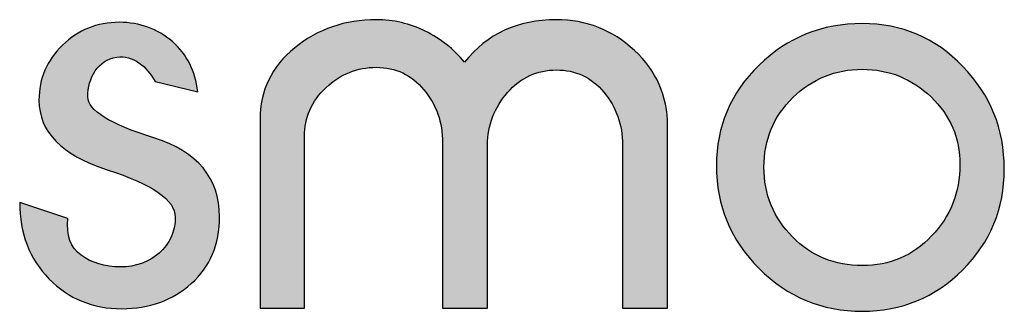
# Model space of a CAD drawing. Header units: millimetres. Extents: x -125 to 300, y 6 to 90.
# Tile 61 of 132: x 141.027 to 141.952, y 22.973 to 23.246. Entities that reach past the tile are written whole.
import ezdxf

# ---------------------------------------------------------------- set-up
doc = ezdxf.new("R2010")
doc.units = ezdxf.units.MM
doc.layers.get('0').update_dxf_attribs({"lineweight": 0})
doc.layers.add('Plano5', color=1, linetype='Continuous')

# ---------------------------------------------------------------- blocks, each defined once
blk = doc.blocks.new('JMULLER')
at = {"layer": 'Plano5', "linetype": 'Continuous', "lineweight": 0}
h = blk.add_hatch(color=7, dxfattribs=at)
h.dxf.hatch_style = 1
edge = h.paths.add_edge_path()
edge.add_spline(control_points=[(141.4151, -14.5395), (141.4151, -14.5395), (141.4151, -14.5395), (141.4151, -14.5395), (141.4151, -14.5395), (141.3861, -14.5395), (141.3614, -14.5494), (141.341, -14.5692)], knot_values=[0.818182, 0.818182, 0.818182, 0.818182, 0.84091, 0.84091, 0.84091, 0.84101, 0.863637, 0.863637, 0.863637, 0.863637], degree=3, periodic=0)
edge.add_spline(control_points=[(141.341, -14.5692), (141.341, -14.5692), (141.341, -14.5692), (141.341, -14.5692), (141.341, -14.5692), (141.3207, -14.589), (141.3105, -14.6128), (141.3105, -14.6407)], knot_values=[0.772728, 0.772728, 0.772728, 0.772728, 0.795455, 0.795455, 0.795455, 0.795555, 0.818182, 0.818182, 0.818182, 0.818182], degree=3, periodic=0)
edge.add_spline(control_points=[(141.3105, -14.6407), (141.3105, -14.6407), (141.3105, -14.6407), (141.3105, -14.6407), (141.3105, -14.6407), (141.3105, -14.682), (141.3401, -14.7121), (141.3992, -14.7311)], knot_values=[0.727273, 0.727273, 0.727273, 0.727273, 0.750001, 0.750001, 0.750001, 0.750101, 0.772728, 0.772728, 0.772728, 0.772728], degree=3, periodic=0)
edge.add_spline(control_points=[(141.3992, -14.7311), (141.3992, -14.7311), (141.3992, -14.7311), (141.3992, -14.7311), (141.3992, -14.7311), (141.4584, -14.7501), (141.488, -14.7707), (141.488, -14.793)], knot_values=[0.681819, 0.681819, 0.681819, 0.681819, 0.704546, 0.704546, 0.704546, 0.704646, 0.727273, 0.727273, 0.727273, 0.727273], degree=3, periodic=0)
edge.add_spline(control_points=[(141.488, -14.793), (141.488, -14.793), (141.488, -14.793), (141.488, -14.793), (141.488, -14.793), (141.488, -14.812), (141.481, -14.8275), (141.467, -14.8395)], knot_values=[0.636364, 0.636364, 0.636364, 0.636364, 0.659092, 0.659092, 0.659092, 0.659192, 0.681819, 0.681819, 0.681819, 0.681819], degree=3, periodic=0)
edge.add_spline(control_points=[(141.467, -14.8395), (141.467, -14.8395), (141.467, -14.8395), (141.467, -14.8395), (141.467, -14.8395), (141.4531, -14.8515), (141.4363, -14.8575), (141.4168, -14.8575)], knot_values=[0.59091, 0.59091, 0.59091, 0.59091, 0.613637, 0.613637, 0.613637, 0.613737, 0.636364, 0.636364, 0.636364, 0.636364], degree=3, periodic=0)
edge.add_spline(control_points=[(141.4168, -14.8575), (141.4168, -14.8575), (141.4168, -14.8575), (141.4168, -14.8575), (141.4168, -14.8575), (141.3962, -14.8575), (141.379, -14.8524), (141.3653, -14.8424)], knot_values=[0.545455, 0.545455, 0.545455, 0.545455, 0.568183, 0.568183, 0.568183, 0.568283, 0.59091, 0.59091, 0.59091, 0.59091], degree=3, periodic=0)
edge.add_spline(control_points=[(141.3653, -14.8424), (141.3653, -14.8424), (141.3653, -14.8424), (141.3653, -14.8424), (141.3653, -14.8424), (141.3516, -14.8324), (141.3459, -14.8165), (141.3482, -14.7947)], knot_values=[0.5, 0.5, 0.5, 0.5, 0.522728, 0.522728, 0.522728, 0.522828, 0.545455, 0.545455, 0.545455, 0.545455], degree=3, periodic=0)
edge.add_spline(control_points=[(141.3482, -14.7947), (141.3482, -14.7947), (141.3482, -14.7947), (141.3482, -14.7947), (141.3482, -14.7947), (141.3482, -14.7947), (141.2854, -14.7738), (141.2854, -14.7738), (141.2854, -14.7738), (141.2854, -14.814), (141.2981, -14.847), (141.3235, -14.873)], knot_values=[0.409091, 0.409091, 0.409091, 0.409091, 0.431819, 0.431819, 0.431819, 0.431919, 0.454546, 0.454546, 0.454546, 0.454646, 0.5, 0.5, 0.5, 0.5], degree=3, periodic=0)
edge.add_spline(control_points=[(141.3235, -14.873), (141.3235, -14.873), (141.3235, -14.873), (141.3235, -14.873), (141.3235, -14.873), (141.3489, -14.8989), (141.3805, -14.9119), (141.4185, -14.9119)], knot_values=[0.363637, 0.363637, 0.363637, 0.363637, 0.386364, 0.386364, 0.386364, 0.386464, 0.409091, 0.409091, 0.409091, 0.409091], degree=3, periodic=0)
edge.add_spline(control_points=[(141.4185, -14.9119), (141.4185, -14.9119), (141.4185, -14.9119), (141.4185, -14.9119), (141.4185, -14.9119), (141.4542, -14.9119), (141.4843, -14.901), (141.5089, -14.8792)], knot_values=[0.318182, 0.318182, 0.318182, 0.318182, 0.34091, 0.34091, 0.34091, 0.34101, 0.363637, 0.363637, 0.363637, 0.363637], degree=3, periodic=0)
edge.add_spline(control_points=[(141.5089, -14.8792), (141.5089, -14.8792), (141.5089, -14.8792), (141.5089, -14.8792), (141.5089, -14.8792), (141.5334, -14.8575), (141.5457, -14.8285), (141.5457, -14.7922)], knot_values=[0.272728, 0.272728, 0.272728, 0.272728, 0.295455, 0.295455, 0.295455, 0.295555, 0.318182, 0.318182, 0.318182, 0.318182], degree=3, periodic=0)
edge.add_spline(control_points=[(141.5457, -14.7922), (141.5457, -14.7922), (141.5457, -14.7922), (141.5457, -14.7922), (141.5457, -14.7922), (141.5457, -14.742), (141.5171, -14.7078), (141.4599, -14.6897)], knot_values=[0.227273, 0.227273, 0.227273, 0.227273, 0.250001, 0.250001, 0.250001, 0.250101, 0.272728, 0.272728, 0.272728, 0.272728], degree=3, periodic=0)
edge.add_spline(control_points=[(141.4599, -14.6897), (141.4599, -14.6897), (141.4599, -14.6897), (141.4599, -14.6897), (141.4599, -14.6897), (141.4027, -14.6715), (141.3741, -14.6538), (141.3741, -14.6365)], knot_values=[0.181819, 0.181819, 0.181819, 0.181819, 0.204546, 0.204546, 0.204546, 0.204646, 0.227273, 0.227273, 0.227273, 0.227273], degree=3, periodic=0)
edge.add_spline(control_points=[(141.3741, -14.6365), (141.3741, -14.6365), (141.3741, -14.6365), (141.3741, -14.6365), (141.3741, -14.6365), (141.3741, -14.6237), (141.3773, -14.6124), (141.3837, -14.6026)], knot_values=[0.136364, 0.136364, 0.136364, 0.136364, 0.159092, 0.159092, 0.159092, 0.159192, 0.181819, 0.181819, 0.181819, 0.181819], degree=3, periodic=0)
edge.add_spline(control_points=[(141.3837, -14.6026), (141.3837, -14.6026), (141.3837, -14.6026), (141.3837, -14.6026), (141.3837, -14.6026), (141.3902, -14.5929), (141.3995, -14.5869), (141.4118, -14.5847)], knot_values=[0.09091, 0.09091, 0.09091, 0.09091, 0.113637, 0.113637, 0.113637, 0.113737, 0.136364, 0.136364, 0.136364, 0.136364], degree=3, periodic=0)
edge.add_spline(control_points=[(141.4118, -14.5847), (141.4118, -14.5847), (141.4118, -14.5847), (141.4118, -14.5847), (141.4118, -14.5847), (141.4224, -14.5835), (141.432, -14.586), (141.4407, -14.5922)], knot_values=[0.045455, 0.045455, 0.045455, 0.045455, 0.068183, 0.068183, 0.068183, 0.068283, 0.09091, 0.09091, 0.09091, 0.09091], degree=3, periodic=0)
edge.add_spline(control_points=[(141.4407, -14.5922), (141.4407, -14.5922), (141.4407, -14.5922), (141.4407, -14.5922), (141.4407, -14.5922), (141.4493, -14.5983), (141.4564, -14.6064), (141.462, -14.6165)], knot_values=[0, 0, 0, 0, 0.022728, 0.022728, 0.022728, 0.022828, 0.045455, 0.045455, 0.045455, 0.045455], degree=3, periodic=0)
edge.add_spline(control_points=[(141.462, -14.6165), (141.462, -14.6165), (141.5173, -14.6298), (141.5173, -14.6298), (141.5173, -14.6298), (141.5145, -14.6031), (141.5034, -14.5813), (141.4842, -14.5646)], knot_values=[0.909091, 0.909091, 0.909091, 0.909091, 0.954546, 0.954546, 0.954546, 0.954646, 1, 1, 1, 1], degree=3, periodic=0)
edge.add_spline(control_points=[(141.4842, -14.5646), (141.4842, -14.5646), (141.4842, -14.5646), (141.4842, -14.5646), (141.4842, -14.5646), (141.4649, -14.5478), (141.4419, -14.5395), (141.4151, -14.5395)], knot_values=[0.863637, 0.863637, 0.863637, 0.863637, 0.886364, 0.886364, 0.886364, 0.886464, 0.909091, 0.909091, 0.909091, 0.909091], degree=3, periodic=0)
h = blk.add_hatch(color=7, dxfattribs=at)
h.dxf.hatch_style = 1
edge = h.paths.add_edge_path()
edge.add_spline(control_points=[(141.6843, -14.6245), (141.6843, -14.6245), (141.6843, -14.6245), (141.6843, -14.6245), (141.6843, -14.6245), (141.703, -14.6068), (141.7249, -14.598), (141.75, -14.598)], knot_values=[0.708334, 0.708334, 0.708334, 0.708334, 0.729167, 0.729167, 0.729167, 0.729267, 0.75, 0.75, 0.75, 0.75], degree=3, periodic=0)
edge.add_spline(control_points=[(141.75, -14.598), (141.75, -14.598), (141.75, -14.598), (141.75, -14.598), (141.75, -14.598), (141.7751, -14.598), (141.7957, -14.6078), (141.8119, -14.6272)], knot_values=[0.666667, 0.666667, 0.666667, 0.666667, 0.687501, 0.687501, 0.687501, 0.687601, 0.708334, 0.708334, 0.708334, 0.708334], degree=3, periodic=0)
edge.add_spline(control_points=[(141.8119, -14.6272), (141.8119, -14.6272), (141.8119, -14.6272), (141.8119, -14.6272), (141.8119, -14.6272), (141.8281, -14.6466), (141.8362, -14.6695), (141.8362, -14.696)], knot_values=[0.625, 0.625, 0.625, 0.625, 0.645834, 0.645834, 0.645834, 0.645934, 0.666667, 0.666667, 0.666667, 0.666667], degree=3, periodic=0)
edge.add_spline(control_points=[(141.8362, -14.696), (141.8362, -14.696), (141.8362, -14.696), (141.8362, -14.696), (141.8362, -14.696), (141.8362, -14.696), (141.8362, -14.911), (141.8362, -14.911), (141.8362, -14.911), (141.8362, -14.911), (141.8362, -14.911), (141.8362, -14.911)], knot_values=[0.583333, 0.583333, 0.583333, 0.583333, 0.604167, 0.604167, 0.604167, 0.604267, 0.604367, 0.604467, 0.604567, 0.604667, 0.625, 0.625, 0.625, 0.625], degree=3, periodic=0)
edge.add_spline(control_points=[(141.8362, -14.911), (141.8362, -14.911), (141.8948, -14.911), (141.8948, -14.911), (141.8948, -14.911), (141.8948, -14.911), (141.8948, -14.911), (141.8948, -14.911)], knot_values=[0.541666, 0.541666, 0.541666, 0.541666, 0.5625, 0.5625, 0.5625, 0.5626, 0.583333, 0.583333, 0.583333, 0.583333], degree=3, periodic=0)
edge.add_spline(control_points=[(141.8948, -14.911), (141.8948, -14.911), (141.8948, -14.699), (141.8948, -14.699)], knot_values=[0.5, 0.5, 0.5, 0.5, 0.541666, 0.541666, 0.541666, 0.541666], degree=3, periodic=0)
edge.add_spline(control_points=[(141.8948, -14.699), (141.8948, -14.699), (141.8948, -14.699), (141.8948, -14.699), (141.8948, -14.699), (141.8948, -14.6732), (141.9035, -14.6505), (141.9208, -14.6308)], knot_values=[0.458334, 0.458334, 0.458334, 0.458334, 0.479167, 0.479167, 0.479167, 0.479267, 0.5, 0.5, 0.5, 0.5], degree=3, periodic=0)
edge.add_spline(control_points=[(141.9208, -14.6308), (141.9208, -14.6308), (141.9208, -14.6308), (141.9208, -14.6308), (141.9208, -14.6308), (141.9381, -14.6112), (141.9593, -14.6014), (141.9844, -14.6014)], knot_values=[0.416667, 0.416667, 0.416667, 0.416667, 0.437501, 0.437501, 0.437501, 0.437601, 0.458334, 0.458334, 0.458334, 0.458334], degree=3, periodic=0)
edge.add_spline(control_points=[(141.9844, -14.6014), (141.9844, -14.6014), (141.9844, -14.6014), (141.9844, -14.6014), (141.9844, -14.6014), (142.0095, -14.6014), (142.0301, -14.611), (142.0463, -14.6304)], knot_values=[0.375, 0.375, 0.375, 0.375, 0.395834, 0.395834, 0.395834, 0.395934, 0.416667, 0.416667, 0.416667, 0.416667], degree=3, periodic=0)
edge.add_spline(control_points=[(142.0463, -14.6304), (142.0463, -14.6304), (142.0463, -14.6304), (142.0463, -14.6304), (142.0463, -14.6304), (142.0625, -14.6498), (142.0706, -14.6727), (142.0706, -14.699)], knot_values=[0.333334, 0.333334, 0.333334, 0.333334, 0.354167, 0.354167, 0.354167, 0.354267, 0.375, 0.375, 0.375, 0.375], degree=3, periodic=0)
edge.add_spline(control_points=[(142.0706, -14.699), (142.0706, -14.699), (142.0706, -14.699), (142.0706, -14.699), (142.0706, -14.699), (142.0706, -14.699), (142.0706, -14.911), (142.0706, -14.911), (142.0706, -14.911), (142.0706, -14.911), (142.0706, -14.911), (142.0706, -14.911)], knot_values=[0.291666, 0.291666, 0.291666, 0.291666, 0.3125, 0.3125, 0.3125, 0.3126, 0.3127, 0.3128, 0.3129, 0.313, 0.333334, 0.333334, 0.333334, 0.333334], degree=3, periodic=0)
edge.add_spline(control_points=[(142.0706, -14.911), (142.0706, -14.911), (142.1292, -14.911), (142.1292, -14.911), (142.1292, -14.911), (142.1292, -14.911), (142.1292, -14.911), (142.1292, -14.911)], knot_values=[0.25, 0.25, 0.25, 0.25, 0.270833, 0.270833, 0.270833, 0.270933, 0.291666, 0.291666, 0.291666, 0.291666], degree=3, periodic=0)
edge.add_spline(control_points=[(142.1292, -14.911), (142.1292, -14.911), (142.1292, -14.6739), (142.1292, -14.6739)], knot_values=[0.208334, 0.208334, 0.208334, 0.208334, 0.25, 0.25, 0.25, 0.25], degree=3, periodic=0)
edge.add_spline(control_points=[(142.1292, -14.6739), (142.1292, -14.6739), (142.1292, -14.6739), (142.1292, -14.6739), (142.1292, -14.6739), (142.1292, -14.6353), (142.1148, -14.6026), (142.0861, -14.576)], knot_values=[0.166667, 0.166667, 0.166667, 0.166667, 0.187501, 0.187501, 0.187501, 0.187601, 0.208334, 0.208334, 0.208334, 0.208334], degree=3, periodic=0)
edge.add_spline(control_points=[(142.0861, -14.576), (142.0861, -14.576), (142.0861, -14.576), (142.0861, -14.576), (142.0861, -14.576), (142.0573, -14.5494), (142.0234, -14.5361), (141.9844, -14.5361)], knot_values=[0.125, 0.125, 0.125, 0.125, 0.145834, 0.145834, 0.145834, 0.145934, 0.166667, 0.166667, 0.166667, 0.166667], degree=3, periodic=0)
edge.add_spline(control_points=[(141.9844, -14.5361), (141.9844, -14.5361), (141.9844, -14.5361), (141.9844, -14.5361), (141.9844, -14.5361), (141.9341, -14.5361), (141.8942, -14.5545), (141.8647, -14.5913)], knot_values=[0.083334, 0.083334, 0.083334, 0.083334, 0.104167, 0.104167, 0.104167, 0.104267, 0.125, 0.125, 0.125, 0.125], degree=3, periodic=0)
edge.add_spline(control_points=[(141.8647, -14.5913), (141.8647, -14.5913), (141.8647, -14.5913), (141.8647, -14.5913), (141.8647, -14.5913), (141.8507, -14.5743), (141.8337, -14.5609), (141.8136, -14.551)], knot_values=[0.041667, 0.041667, 0.041667, 0.041667, 0.062501, 0.062501, 0.062501, 0.062601, 0.083334, 0.083334, 0.083334, 0.083334], degree=3, periodic=0)
edge.add_spline(control_points=[(141.8136, -14.551), (141.8136, -14.551), (141.8136, -14.551), (141.8136, -14.551), (141.8136, -14.551), (141.7935, -14.5411), (141.7723, -14.5361), (141.75, -14.5361)], knot_values=[0, 0, 0, 0, 0.020834, 0.020834, 0.020834, 0.020934, 0.041667, 0.041667, 0.041667, 0.041667], degree=3, periodic=0)
edge.add_spline(control_points=[(141.75, -14.5361), (141.7092, -14.5361), (141.6738, -14.5482), (141.6437, -14.5727), (141.6437, -14.5727), (141.6135, -14.5969), (141.5985, -14.628), (141.5985, -14.6661)], knot_values=[0.916667, 0.916667, 0.916667, 0.916667, 0.958334, 0.958334, 0.958334, 0.958434, 1, 1, 1, 1], degree=3, periodic=0)
edge.add_spline(control_points=[(141.5985, -14.6661), (141.5985, -14.6661), (141.5985, -14.6661), (141.5985, -14.6661), (141.5985, -14.6661), (141.5985, -14.6661), (141.5985, -14.911), (141.5985, -14.911), (141.5985, -14.911), (141.5985, -14.911), (141.5985, -14.911), (141.5985, -14.911)], knot_values=[0.875, 0.875, 0.875, 0.875, 0.895834, 0.895834, 0.895834, 0.895934, 0.896034, 0.896134, 0.896234, 0.896334, 0.916667, 0.916667, 0.916667, 0.916667], degree=3, periodic=0)
edge.add_spline(control_points=[(141.5985, -14.911), (141.5985, -14.911), (141.6562, -14.911), (141.6562, -14.911), (141.6562, -14.911), (141.6562, -14.911), (141.6562, -14.911), (141.6562, -14.911)], knot_values=[0.833333, 0.833333, 0.833333, 0.833333, 0.854166, 0.854166, 0.854166, 0.854266, 0.875, 0.875, 0.875, 0.875], degree=3, periodic=0)
edge.add_spline(control_points=[(141.6562, -14.911), (141.6562, -14.911), (141.6562, -14.6879), (141.6562, -14.6879)], knot_values=[0.791667, 0.791667, 0.791667, 0.791667, 0.833333, 0.833333, 0.833333, 0.833333], degree=3, periodic=0)
edge.add_spline(control_points=[(141.6562, -14.6879), (141.6562, -14.6879), (141.6562, -14.6879), (141.6562, -14.6879), (141.6562, -14.6879), (141.6562, -14.6632), (141.6656, -14.6421), (141.6843, -14.6245)], knot_values=[0.75, 0.75, 0.75, 0.75, 0.770834, 0.770834, 0.770834, 0.770934, 0.791667, 0.791667, 0.791667, 0.791667], degree=3, periodic=0)
h = blk.add_hatch(color=7, dxfattribs=at)
h.dxf.hatch_style = 1
edge = h.paths.add_edge_path()
edge.add_spline(control_points=[(142.3828, -14.5411), (142.3828, -14.5411), (142.3828, -14.5411), (142.3828, -14.5411), (142.3828, -14.5411), (142.3304, -14.5411), (142.2856, -14.5591), (142.2485, -14.5951)], knot_values=[0.125001, 0.125001, 0.125001, 0.125001, 0.187502, 0.187502, 0.187502, 0.187602, 0.250001, 0.250001, 0.250001, 0.250001], degree=3, periodic=0)
edge.add_spline(control_points=[(142.2485, -14.5951), (142.2485, -14.5951), (142.2485, -14.5951), (142.2485, -14.5951), (142.2485, -14.5951), (142.2114, -14.6311), (142.1928, -14.6748), (142.1928, -14.7261)], knot_values=[0, 0, 0, 0, 0.062501, 0.062501, 0.062501, 0.062601, 0.125001, 0.125001, 0.125001, 0.125001], degree=3, periodic=0)
edge.add_spline(control_points=[(142.1928, -14.7261), (142.1928, -14.778), (142.2114, -14.8225), (142.2485, -14.8596), (142.2485, -14.8596), (142.2856, -14.8967), (142.3304, -14.9152), (142.3828, -14.9152)], knot_values=[0.750001, 0.750001, 0.750001, 0.750001, 0.875001, 0.875001, 0.875001, 0.875101, 1, 1, 1, 1], degree=3, periodic=0)
edge.add_spline(control_points=[(142.3828, -14.9152), (142.3828, -14.9152), (142.3828, -14.9152), (142.3828, -14.9152), (142.3828, -14.9152), (142.4342, -14.9152), (142.4779, -14.8972), (142.5138, -14.8612)], knot_values=[0.625001, 0.625001, 0.625001, 0.625001, 0.687502, 0.687502, 0.687502, 0.687602, 0.750001, 0.750001, 0.750001, 0.750001], degree=3, periodic=0)
edge.add_spline(control_points=[(142.5138, -14.8612), (142.5138, -14.8612), (142.5138, -14.8612), (142.5138, -14.8612), (142.5138, -14.8612), (142.5498, -14.8253), (142.5678, -14.7816), (142.5678, -14.7303)], knot_values=[0.500001, 0.500001, 0.500001, 0.500001, 0.562502, 0.562502, 0.562502, 0.562602, 0.625001, 0.625001, 0.625001, 0.625001], degree=3, periodic=0)
edge.add_spline(control_points=[(142.5678, -14.7303), (142.5678, -14.7303), (142.5678, -14.7303), (142.5678, -14.7303), (142.5678, -14.7303), (142.5678, -14.6784), (142.5498, -14.6339), (142.5138, -14.5968)], knot_values=[0.375001, 0.375001, 0.375001, 0.375001, 0.437502, 0.437502, 0.437502, 0.437602, 0.500001, 0.500001, 0.500001, 0.500001], degree=3, periodic=0)
edge.add_spline(control_points=[(142.5138, -14.5968), (142.5138, -14.5968), (142.5138, -14.5968), (142.5138, -14.5968), (142.5138, -14.5968), (142.4779, -14.5597), (142.4342, -14.5411), (142.3828, -14.5411)], knot_values=[0.250001, 0.250001, 0.250001, 0.250001, 0.312502, 0.312502, 0.312502, 0.312602, 0.375001, 0.375001, 0.375001, 0.375001], degree=3, periodic=0)
edge = h.paths.add_edge_path(flags=16)
edge.add_spline(control_points=[(142.2924, -14.6374), (142.2924, -14.6374), (142.2924, -14.6374), (142.2924, -14.6374), (142.2924, -14.6374), (142.3175, -14.6128), (142.3477, -14.6006), (142.3828, -14.6006)], knot_values=[0, 0, 0, 0, 0.062501, 0.062501, 0.062501, 0.062601, 0.125001, 0.125001, 0.125001, 0.125001], degree=3, periodic=0)
edge.add_spline(control_points=[(142.3828, -14.6006), (142.4174, -14.6006), (142.4473, -14.6125), (142.4724, -14.6365), (142.4724, -14.6365), (142.4975, -14.6605), (142.5101, -14.6898), (142.5101, -14.7244)], knot_values=[0.750001, 0.750001, 0.750001, 0.750001, 0.875001, 0.875001, 0.875001, 0.875101, 1, 1, 1, 1], degree=3, periodic=0)
edge.add_spline(control_points=[(142.5101, -14.7244), (142.5101, -14.7244), (142.5101, -14.7244), (142.5101, -14.7244), (142.5101, -14.7244), (142.5101, -14.7607), (142.4978, -14.7916), (142.4732, -14.8173)], knot_values=[0.625001, 0.625001, 0.625001, 0.625001, 0.687502, 0.687502, 0.687502, 0.687602, 0.750001, 0.750001, 0.750001, 0.750001], degree=3, periodic=0)
edge.add_spline(control_points=[(142.4732, -14.8173), (142.4732, -14.8173), (142.4732, -14.8173), (142.4732, -14.8173), (142.4732, -14.8173), (142.4487, -14.843), (142.4186, -14.8558), (142.3828, -14.8558)], knot_values=[0.500001, 0.500001, 0.500001, 0.500001, 0.562502, 0.562502, 0.562502, 0.562602, 0.625001, 0.625001, 0.625001, 0.625001], degree=3, periodic=0)
edge.add_spline(control_points=[(142.3828, -14.8558), (142.3828, -14.8558), (142.3828, -14.8558), (142.3828, -14.8558), (142.3828, -14.8558), (142.3471, -14.8558), (142.3168, -14.8434), (142.292, -14.8186)], knot_values=[0.375001, 0.375001, 0.375001, 0.375001, 0.437502, 0.437502, 0.437502, 0.437602, 0.500001, 0.500001, 0.500001, 0.500001], degree=3, periodic=0)
edge.add_spline(control_points=[(142.292, -14.8186), (142.292, -14.8186), (142.292, -14.8186), (142.292, -14.8186), (142.292, -14.8186), (142.2672, -14.7937), (142.2548, -14.7635), (142.2548, -14.7278)], knot_values=[0.250001, 0.250001, 0.250001, 0.250001, 0.312502, 0.312502, 0.312502, 0.312602, 0.375001, 0.375001, 0.375001, 0.375001], degree=3, periodic=0)
edge.add_spline(control_points=[(142.2548, -14.7278), (142.2548, -14.7278), (142.2548, -14.7278), (142.2548, -14.7278), (142.2548, -14.7278), (142.2548, -14.6921), (142.2673, -14.6619), (142.2924, -14.6374)], knot_values=[0.125001, 0.125001, 0.125001, 0.125001, 0.187502, 0.187502, 0.187502, 0.187602, 0.250001, 0.250001, 0.250001, 0.250001], degree=3, periodic=0)
at = {"layer": 'Plano5', "color": 7}
for points, knots in [([(141.462, -14.6165), (141.4564, -14.6064), (141.4493, -14.5983), (141.4407, -14.5922), (141.4407, -14.5922), (141.432, -14.586), (141.4224, -14.5835), (141.4118, -14.5847), (141.4118, -14.5847), (141.3995, -14.5869), (141.3902, -14.5929), (141.3837, -14.6026), (141.3837, -14.6026), (141.3773, -14.6124), (141.3741, -14.6237), (141.3741, -14.6365), (141.3741, -14.6365), (141.3741, -14.6538), (141.4027, -14.6715), (141.4599, -14.6897), (141.4599, -14.6897), (141.5171, -14.7078), (141.5457, -14.742), (141.5457, -14.7922), (141.5457, -14.7922), (141.5457, -14.8285), (141.5334, -14.8575), (141.5089, -14.8792), (141.5089, -14.8792), (141.4843, -14.901), (141.4542, -14.9119), (141.4185, -14.9119), (141.4185, -14.9119), (141.3805, -14.9119), (141.3489, -14.8989), (141.3235, -14.873), (141.3235, -14.873), (141.2981, -14.847), (141.2854, -14.814), (141.2854, -14.7738), (141.2854, -14.7738), (141.2854, -14.7738), (141.3482, -14.7947), (141.3482, -14.7947), (141.3482, -14.7947), (141.3459, -14.8165), (141.3516, -14.8324), (141.3653, -14.8424), (141.3653, -14.8424), (141.379, -14.8524), (141.3962, -14.8575), (141.4168, -14.8575), (141.4168, -14.8575), (141.4363, -14.8575), (141.4531, -14.8515), (141.467, -14.8395), (141.467, -14.8395), (141.481, -14.8275), (141.488, -14.812), (141.488, -14.793), (141.488, -14.793), (141.488, -14.7707), (141.4584, -14.7501), (141.3992, -14.7311), (141.3992, -14.7311), (141.3401, -14.7121), (141.3105, -14.682), (141.3105, -14.6407), (141.3105, -14.6407), (141.3105, -14.6128), (141.3207, -14.589), (141.341, -14.5692), (141.341, -14.5692), (141.3614, -14.5494), (141.3861, -14.5395), (141.4151, -14.5395), (141.4151, -14.5395), (141.4419, -14.5395), (141.4649, -14.5478), (141.4842, -14.5646), (141.4842, -14.5646), (141.5034, -14.5813), (141.5145, -14.6031), (141.5173, -14.6298), (141.5173, -14.6298), (141.5173, -14.6298), (141.462, -14.6165), (141.462, -14.6165)], [0, 0, 0, 0, 0.045455, 0.045455, 0.045455, 0.045455, 0.090909, 0.090909, 0.090909, 0.090909, 0.136364, 0.136364, 0.136364, 0.136364, 0.181818, 0.181818, 0.181818, 0.181818, 0.227273, 0.227273, 0.227273, 0.227273, 0.272727, 0.272727, 0.272727, 0.272727, 0.318182, 0.318182, 0.318182, 0.318182, 0.363636, 0.363636, 0.363636, 0.363636, 0.409091, 0.409091, 0.409091, 0.409091, 0.454545, 0.454545, 0.454545, 0.454545, 0.5, 0.5, 0.5, 0.5, 0.545455, 0.545455, 0.545455, 0.545455, 0.590909, 0.590909, 0.590909, 0.590909, 0.636364, 0.636364, 0.636364, 0.636364, 0.681818, 0.681818, 0.681818, 0.681818, 0.727273, 0.727273, 0.727273, 0.727273, 0.772727, 0.772727, 0.772727, 0.772727, 0.818182, 0.818182, 0.818182, 0.818182, 0.863636, 0.863636, 0.863636, 0.863636, 0.909091, 0.909091, 0.909091, 0.909091, 0.954545, 0.954545, 0.954545, 0.954545, 1, 1, 1, 1]), ([(141.75, -14.5361), (141.7723, -14.5361), (141.7935, -14.5411), (141.8136, -14.551), (141.8136, -14.551), (141.8337, -14.5609), (141.8507, -14.5743), (141.8647, -14.5913), (141.8647, -14.5913), (141.8942, -14.5545), (141.9341, -14.5361), (141.9844, -14.5361), (141.9844, -14.5361), (142.0234, -14.5361), (142.0573, -14.5494), (142.0861, -14.576), (142.0861, -14.576), (142.1148, -14.6026), (142.1292, -14.6353), (142.1292, -14.6739), (142.1292, -14.6739), (142.1292, -14.6739), (142.1292, -14.911), (142.1292, -14.911), (142.1292, -14.911), (142.1292, -14.911), (142.0706, -14.911), (142.0706, -14.911), (142.0706, -14.911), (142.0706, -14.911), (142.0706, -14.699), (142.0706, -14.699), (142.0706, -14.699), (142.0706, -14.6727), (142.0625, -14.6498), (142.0463, -14.6304), (142.0463, -14.6304), (142.0301, -14.611), (142.0095, -14.6014), (141.9844, -14.6014), (141.9844, -14.6014), (141.9593, -14.6014), (141.9381, -14.6112), (141.9208, -14.6308), (141.9208, -14.6308), (141.9035, -14.6505), (141.8948, -14.6732), (141.8948, -14.699), (141.8948, -14.699), (141.8948, -14.699), (141.8948, -14.911), (141.8948, -14.911), (141.8948, -14.911), (141.8948, -14.911), (141.8362, -14.911), (141.8362, -14.911), (141.8362, -14.911), (141.8362, -14.911), (141.8362, -14.696), (141.8362, -14.696), (141.8362, -14.696), (141.8362, -14.6695), (141.8281, -14.6466), (141.8119, -14.6272), (141.8119, -14.6272), (141.7957, -14.6078), (141.7751, -14.598), (141.75, -14.598), (141.75, -14.598), (141.7249, -14.598), (141.703, -14.6068), (141.6843, -14.6245), (141.6843, -14.6245), (141.6656, -14.6421), (141.6562, -14.6632), (141.6562, -14.6879), (141.6562, -14.6879), (141.6562, -14.6879), (141.6562, -14.911), (141.6562, -14.911), (141.6562, -14.911), (141.6562, -14.911), (141.5985, -14.911), (141.5985, -14.911), (141.5985, -14.911), (141.5985, -14.911), (141.5985, -14.6661), (141.5985, -14.6661), (141.5985, -14.6661), (141.5985, -14.628), (141.6135, -14.5969), (141.6437, -14.5727), (141.6437, -14.5727), (141.6738, -14.5482), (141.7092, -14.5361), (141.75, -14.5361)], [0, 0, 0, 0, 0.041667, 0.041667, 0.041667, 0.041667, 0.083333, 0.083333, 0.083333, 0.083333, 0.125, 0.125, 0.125, 0.125, 0.166667, 0.166667, 0.166667, 0.166667, 0.208333, 0.208333, 0.208333, 0.208333, 0.25, 0.25, 0.25, 0.25, 0.291667, 0.291667, 0.291667, 0.291667, 0.333333, 0.333333, 0.333333, 0.333333, 0.375, 0.375, 0.375, 0.375, 0.416667, 0.416667, 0.416667, 0.416667, 0.458333, 0.458333, 0.458333, 0.458333, 0.5, 0.5, 0.5, 0.5, 0.541667, 0.541667, 0.541667, 0.541667, 0.583333, 0.583333, 0.583333, 0.583333, 0.625, 0.625, 0.625, 0.625, 0.666667, 0.666667, 0.666667, 0.666667, 0.708333, 0.708333, 0.708333, 0.708333, 0.75, 0.75, 0.75, 0.75, 0.791667, 0.791667, 0.791667, 0.791667, 0.833333, 0.833333, 0.833333, 0.833333, 0.875, 0.875, 0.875, 0.875, 0.916667, 0.916667, 0.916667, 0.916667, 0.958333, 0.958333, 0.958333, 0.958333, 1, 1, 1, 1]), ([(142.1928, -14.7261), (142.1928, -14.6748), (142.2114, -14.6311), (142.2485, -14.5951), (142.2485, -14.5951), (142.2856, -14.5591), (142.3304, -14.5411), (142.3828, -14.5411), (142.3828, -14.5411), (142.4342, -14.5411), (142.4779, -14.5597), (142.5138, -14.5968), (142.5138, -14.5968), (142.5498, -14.6339), (142.5678, -14.6784), (142.5678, -14.7303), (142.5678, -14.7303), (142.5678, -14.7816), (142.5498, -14.8253), (142.5138, -14.8612), (142.5138, -14.8612), (142.4779, -14.8972), (142.4342, -14.9152), (142.3828, -14.9152), (142.3828, -14.9152), (142.3304, -14.9152), (142.2856, -14.8967), (142.2485, -14.8596), (142.2485, -14.8596), (142.2114, -14.8225), (142.1928, -14.778), (142.1928, -14.7261)], [0, 0, 0, 0, 0.125, 0.125, 0.125, 0.125, 0.25, 0.25, 0.25, 0.25, 0.375, 0.375, 0.375, 0.375, 0.5, 0.5, 0.5, 0.5, 0.625, 0.625, 0.625, 0.625, 0.75, 0.75, 0.75, 0.75, 0.875, 0.875, 0.875, 0.875, 1, 1, 1, 1]), ([(142.3828, -14.6006), (142.3477, -14.6006), (142.3175, -14.6128), (142.2924, -14.6374), (142.2924, -14.6374), (142.2673, -14.6619), (142.2548, -14.6921), (142.2548, -14.7278), (142.2548, -14.7278), (142.2548, -14.7635), (142.2672, -14.7937), (142.292, -14.8186), (142.292, -14.8186), (142.3168, -14.8434), (142.3471, -14.8558), (142.3828, -14.8558), (142.3828, -14.8558), (142.4186, -14.8558), (142.4487, -14.843), (142.4732, -14.8173), (142.4732, -14.8173), (142.4978, -14.7916), (142.5101, -14.7607), (142.5101, -14.7244), (142.5101, -14.7244), (142.5101, -14.6898), (142.4975, -14.6605), (142.4724, -14.6365), (142.4724, -14.6365), (142.4473, -14.6125), (142.4174, -14.6006), (142.3828, -14.6006)], [0, 0, 0, 0, 0.125, 0.125, 0.125, 0.125, 0.25, 0.25, 0.25, 0.25, 0.375, 0.375, 0.375, 0.375, 0.5, 0.5, 0.5, 0.5, 0.625, 0.625, 0.625, 0.625, 0.75, 0.75, 0.75, 0.75, 0.875, 0.875, 0.875, 0.875, 1, 1, 1, 1])]:
    blk.add_open_spline(points, degree=3, knots=knots, dxfattribs=at)

msp = doc.modelspace()

# ---------------------------------------------------------------- block references
at = {"color": 0, "xscale": 0.7218114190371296, "yscale": 0.7218114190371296, "zscale": 0.7218114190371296}
msp.add_blockref('JMULLER', (39.04536, 33.73873), dxfattribs=at)
msp.add_blockref('JMULLER', (39.04536, 33.73873), dxfattribs=at)

doc.saveas('drawing.dxf')
